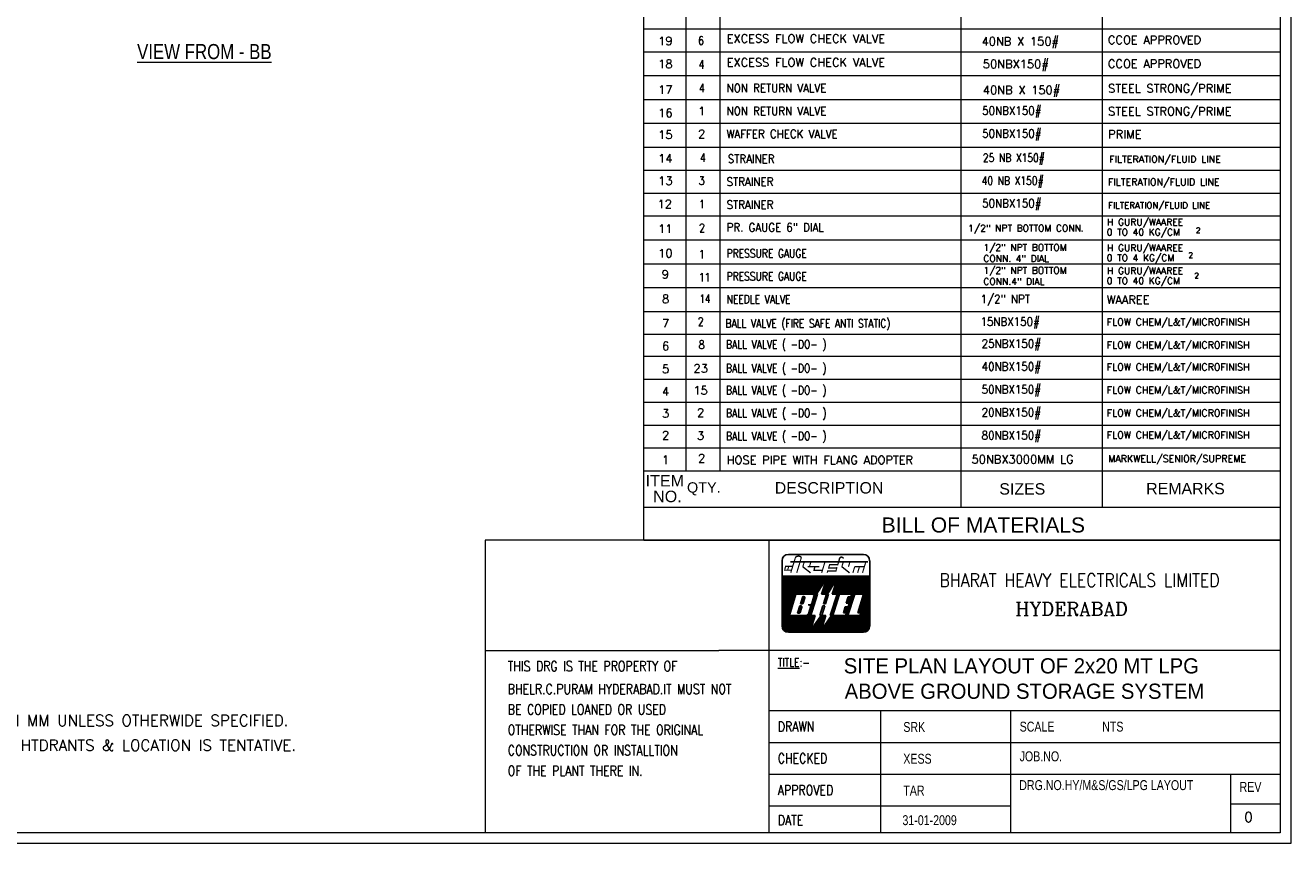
# Model space of a CAD drawing. Header units: millimetres. Extents: x 675887 to 845087, y 647781 to 767581.
# Tile 6 of 16: x 785846 to 845087, y 647781 to 686060. Entities that reach past the tile are written whole.
import ezdxf
from ezdxf.enums import TextEntityAlignment as Align

# ---------------------------------------------------------------- set-up
doc = ezdxf.new("R2010")
doc.units = ezdxf.units.MM
doc.header["$LTSCALE"] = 3500
doc.header["$MEASUREMENT"] = 0
for name, color, linetype in [('25', 6, 'Continuous'), ('35', 1, 'Continuous'), ('5', 3, 'Continuous')]:
    doc.layers.add(name, color=color, linetype=linetype)
doc.layers.add('dim', color=7, linetype='Continuous', lineweight=25)
doc.layers.add('text', color=3, linetype='Continuous', lineweight=25)
doc.styles.add('DIM', font='txt', dxfattribs={"width": 0.8})
doc.styles.add('L1', font='romans.shx')
doc.styles.add('RC', font='ROMANC')
doc.styles.add('RS', font='ROMANT.shx', dxfattribs={"width": 0.8, "height": 3, "bigfont": 'bigfont.shx'})
doc.styles.add('style1', font='ARIAL.TTF')

msp = doc.modelspace()

# ---------------------------------------------------------------- linework, layer by layer
msp.add_line((822534, 658952), (822534, 658952))
at = {"lineweight": 15}
for points in [[(845087, 647781), (675887, 647781), (675887, 767581), (845087, 767581)], [(844587, 648281), (676387, 648281), (676387, 767081), (844587, 767081)]]:
    msp.add_lwpolyline(points, close=True, dxfattribs=at)
at = {"layer": '25'}
for p, q in [((821273, 660153), (821320, 660296)), ((821273, 660009), (821367, 660296)), ((821273, 659849), (821419, 660296)), ((821273, 659690), (821470, 660296)), ((821273, 659531), (821522, 660296)), ((821273, 659372), (821574, 660296)), ((821273, 659212), (821625, 660296)), ((821273, 659053), (821677, 660296)), ((821273, 658894), (821729, 660296)), ((821273, 658735), (821781, 660296)), ((821273, 658575), (821832, 660296)), ((821273, 658416), (821884, 660296)), ((821273, 658257), (821936, 660296)), ((821273, 658098), (821988, 660296)), ((821274, 657941), (822039, 660296)), ((821296, 657850), (822091, 660296)), ((821329, 657792), (822143, 660296)), ((821918, 659444), (822195, 660296)), ((821969, 659444), (822246, 660296)), ((822021, 659444), (822298, 660296)), ((822073, 659444), (822350, 660296)), ((822125, 659444), (822402, 660296)), ((822176, 659444), (822453, 660296)), ((822228, 659444), (822505, 660296)), ((822272, 657669), (823126, 660296)), ((822280, 659444), (822557, 660296)), ((822332, 659444), (822609, 660296)), ((822383, 659444), (822660, 660296)), ((822435, 659444), (822712, 660296)), ((822487, 659444), (822764, 660296)), ((822539, 659444), (822815, 660296)), ((822590, 659444), (822867, 660296)), ((822642, 659444), (822919, 660296)), ((822694, 659444), (822971, 660296)), ((822740, 659427), (823022, 660296)), ((822772, 659365), (823074, 660296)), ((822913, 659481), (823178, 660296)), ((823021, 659656), (823229, 660296)), ((823130, 659831), (823281, 660296)), ((823159, 659444), (823436, 660296)), ((823211, 659444), (823488, 660296)), ((823221, 658997), (823643, 660296)), ((823238, 660005), (823333, 660296)), ((823263, 659444), (823540, 660296)), ((823315, 659444), (823592, 660296)), ((823347, 660180), (823385, 660296)), ((823359, 657669), (824212, 660296)), ((823439, 659510), (823695, 660296)), ((823550, 659692), (823747, 660296)), ((823564, 658460), (824161, 660296)), ((823625, 659444), (823902, 660296)), ((823661, 659874), (823799, 660296)), ((823677, 659444), (823954, 660296)), ((823729, 659444), (824006, 660296)), ((823772, 660056), (823850, 660296)), ((823780, 659444), (824057, 660296)), ((823832, 659444), (824109, 660296)), ((823987, 659444), (824264, 660296)), ((824032, 657669), (824885, 660296)), ((824039, 659444), (824316, 660296)), ((824083, 657669), (824937, 660296)), ((824091, 659444), (824368, 660296)), ((824143, 659444), (824419, 660296)), ((824194, 659444), (824471, 660296)), ((824246, 659444), (824523, 660296)), ((824274, 658574), (824833, 660296)), ((824298, 659444), (824575, 660296)), ((824350, 659444), (824626, 660296)), ((824401, 659444), (824678, 660296)), ((824453, 659444), (824730, 660296)), ((824505, 659444), (824782, 660296)), ((824712, 659444), (824989, 660296)), ((824763, 659444), (825040, 660296)), ((824815, 659444), (825092, 660296)), ((824843, 658574), (825377, 660216)), ((824867, 659444), (825144, 660296)), ((824895, 658574), (825373, 660046)), ((824919, 659444), (825196, 660296)), ((824970, 659444), (825247, 660296)), ((825022, 659444), (825299, 660296)), ((825074, 659444), (825351, 660296)), ((822324, 657669), (822901, 659444)), ((823274, 659001), (823418, 659444)), ((824704, 657669), (825377, 659739)), ((824756, 657669), (825377, 659580)), ((824808, 657669), (825377, 659420)), ((824946, 658574), (825377, 659898)), ((821367, 657749), (821873, 659306)), ((821994, 658565), (822103, 658899)), ((822046, 658565), (822155, 658899)), ((822098, 658567), (822201, 658882)), ((822137, 659005), (822246, 659339)), ((822189, 659005), (822297, 659339)), ((822242, 659008), (822342, 659318)), ((822580, 658936), (822586, 658953)), ((822613, 658877), (822650, 658990)), ((823047, 658460), (823189, 658899)), ((824170, 658574), (824265, 658864)), ((824222, 658574), (824316, 658864)), ((824319, 659031), (824413, 659321)), ((824371, 659031), (824465, 659321)), ((824859, 657669), (825377, 659261)), ((824911, 657669), (825377, 659102)), ((824963, 657669), (825377, 658943)), ((825015, 657669), (825377, 658783)), ((821408, 657717), (821650, 658460)), ((821452, 657693), (821701, 658460)), ((821499, 657678), (821753, 658460)), ((821548, 657670), (821805, 658460)), ((821600, 657669), (821857, 658460)), ((821651, 657669), (821908, 658460)), ((821703, 657669), (821960, 658460)), ((821755, 657669), (822012, 658460)), ((821807, 657669), (822064, 658460)), ((821858, 657669), (822115, 658460)), ((821910, 657669), (822167, 658460)), ((821962, 657669), (822219, 658460)), ((822014, 657669), (822271, 658460)), ((822065, 657669), (822322, 658460)), ((822117, 657669), (822374, 658460)), ((822169, 657669), (822426, 658461)), ((822221, 657669), (822489, 658494)), ((822376, 657669), (822633, 658460)), ((822428, 657669), (822685, 658460)), ((822479, 657669), (822736, 658460)), ((822531, 657669), (822788, 658460)), ((822738, 657669), (822904, 658180)), ((822790, 657669), (823000, 658317)), ((822841, 657669), (823096, 658454)), ((822893, 657669), (823150, 658460)), ((822945, 657669), (823202, 658460)), ((822997, 657669), (823254, 658460)), ((823048, 657669), (823305, 658460)), ((823255, 657669), (823438, 658232)), ((823307, 657669), (823538, 658378)), ((823411, 657669), (823668, 658460)), ((823462, 657669), (823719, 658460)), ((823514, 657669), (823771, 658460)), ((823566, 657669), (823823, 658460)), ((823618, 657669), (823875, 658460)), ((823669, 657669), (823926, 658460)), ((823721, 657669), (823978, 658460)), ((823773, 657669), (824030, 658460)), ((823825, 657669), (824081, 658460)), ((823876, 657669), (824133, 658460)), ((823928, 657669), (824185, 658460)), ((823980, 657669), (824237, 658460)), ((824135, 657669), (824392, 658459)), ((824187, 657669), (824443, 658459)), ((824238, 657669), (824495, 658458)), ((824290, 657669), (824546, 658457)), ((824342, 657669), (824598, 658456)), ((824394, 657669), (824649, 658455)), ((824445, 657669), (824701, 658455)), ((824497, 657669), (824752, 658454)), ((824549, 657669), (824804, 658453)), ((824601, 657669), (824855, 658452)), ((824652, 657669), (824907, 658452)), ((825066, 657669), (825377, 658624)), ((825119, 657672), (825377, 658465)), ((825175, 657684), (825377, 658306)), ((822583, 657669), (822616, 657770)), ((822635, 657669), (822712, 657907)), ((822686, 657669), (822808, 658044)), ((823100, 657669), (823141, 657794)), ((823152, 657669), (823240, 657940)), ((823204, 657669), (823339, 658086)), ((825236, 657713), (825377, 658146)), ((825308, 657775), (825377, 657987))]:
    msp.add_line(p, q, dxfattribs=at)
at = {"layer": '35'}
for p, q in [((823364, 660209), (822890, 659444)), ((823118, 659444), (823364, 660209)), ((823865, 660209), (823400, 659444)), ((823619, 659444), (823865, 660209)), ((821616, 658460), (821915, 659444)), ((821915, 659444), (822690, 659444)), ((822618, 658460), (822934, 659444)), ((822934, 659444), (822890, 659444)), ((823347, 659444), (823118, 659444)), ((823356, 659444), (823212, 658997)), ((823309, 658997), (823452, 659444)), ((823452, 659444), (823391, 659444)), ((823848, 659444), (823531, 658460)), ((823848, 659444), (823619, 659444)), ((823646, 658460), (823962, 659444)), ((823962, 659444), (824524, 659444)), ((824357, 658460), (824674, 659444)), ((824524, 659444), (824489, 659321)), ((824674, 659444), (825095, 659444)), ((825095, 659444), (824823, 658574)), ((821994, 658565), (822099, 658897)), ((822099, 658899), (822167, 658899)), ((822206, 658846), (822126, 658594)), ((822131, 658997), (822240, 659339)), ((822134, 659005), (822227, 659005)), ((822240, 659339), (822307, 659339)), ((822346, 659285), (822266, 659033)), ((822495, 658952), (822572, 658952)), ((822610, 658845), (822508, 658528)), ((822768, 659337), (822666, 659020)), ((823180, 658899), (823039, 658460)), ((823136, 658460), (823277, 658899)), ((823180, 658899), (823277, 658899)), ((823215, 658996), (823312, 659005)), ((824234, 658864), (824146, 658574)), ((824366, 658864), (824234, 658864)), ((824366, 659321), (824278, 659031)), ((824278, 659031), (824419, 659031)), ((824489, 659321), (824366, 659321)), ((824419, 659031), (824366, 658864)), ((822414, 658460), (821616, 658460)), ((822087, 658565), (821994, 658565)), ((822828, 658460), (822600, 657748)), ((822600, 657748), (823101, 658460)), ((822609, 658460), (822828, 658460)), ((823039, 658460), (823092, 658460)), ((823329, 658460), (823110, 657748)), ((823110, 657748), (823593, 658460)), ((823136, 658460), (823329, 658460)), ((823531, 658460), (823584, 658460)), ((824252, 658460), (823646, 658460)), ((824146, 658574), (824287, 658574)), ((824287, 658574), (824252, 658460)), ((824920, 658451), (824357, 658460)), ((824823, 658574), (824955, 658574)), ((824955, 658574), (824920, 658451))]:
    msp.add_line(p, q, dxfattribs=at)
for centre, radius, start, end in [((822690, 659362), 82, 342.1774, 90), ((822167, 658858), 41, 342.35991, 90), ((822227, 659046), 41, 270, 342.35991), ((822307, 659298), 41, 342.35991, 90), ((822531, 658870), 82, 342.1774, 90), ((822572, 659050), 98.4, 270, 342.1774), ((822087, 658606), 41, 270, 342.35991), ((822414, 658558), 98.4, 270, 342.1774)]:
    msp.add_arc(centre, radius, start, end, dxfattribs=at)
at = {"layer": '5'}
for p, q in [((825081, 661314), (821569, 661314)), ((821273, 657964), (821273, 661018)), ((825377, 661018), (825377, 657964)), ((821273, 660296), (825377, 660296)), ((825081, 657669), (821569, 657669))]:
    msp.add_line(p, q, dxfattribs=at)
for points, const_width in [([(821901, 661169), (821681, 660451)], 52.5), ([(822180, 661169), (821961, 660451)], 52.5), ([(821773, 660754), (821438, 660754), (821398, 660579), (821704, 660579)], 52.5), ([(821593, 660754), (821539, 660597)], 52.5), ([(821662, 660965), (825302, 660965)], 65.6), ([(822245, 660735), (822610, 660446)], 65.6), ([(822315, 660965), (822245, 660735)], 52.5), ([(822469, 660735), (823025, 660735)], 65.6), ([(822625, 660965), (822555, 660735)], 52.5), ([(822808, 660735), (822773, 660569), (823148, 660569)], 65.6), ([(823285, 660965), (823128, 660451)], 52.5), ([(823421, 660566), (823385, 660451)], 52.5), ([(823413, 660531), (823802, 660531)], 65.6), ([(823511, 660862), (823445, 660648)], 52.5), ([(823461, 660675), (823829, 660675)], 65.6), ([(823510, 660829), (823871, 660829)], 65.6), ([(823848, 660714), (823783, 660500)], 52.5), ([(823925, 660965), (823873, 660795)], 52.5), ([(824073, 660735), (824438, 660446)], 65.6), ([(824143, 660965), (824073, 660735)], 52.5), ([(824454, 660965), (824384, 660735)], 52.5), ([(824677, 660739), (824589, 660451)], 52.5), ([(824677, 660739), (825123, 660742)], 65.6), ([(824900, 660740), (824811, 660451)], 52.5), ([(825198, 660965), (825041, 660451)], 52.5)]:
    msp.add_lwpolyline(points, dxfattribs=dict(at, const_width=const_width))
at = {"layer": '5', "const_width": 65.6}
for points in [[(822180, 661169, 0.449366), (821901, 661169, 2.225356)], [(823925, 660965), (823965, 661115, -0.768888), (824147, 661115, 0.073699)]]:
    msp.add_lwpolyline(points, format="xyb", dxfattribs=at)
at = {"layer": '5'}
for centre, start, end in [((821569, 661018), 90, 180), ((825081, 661018), 0, 90), ((821569, 657964), 180, 270), ((825081, 657964), 270, 0)]:
    msp.add_arc(centre, 295, start, end, dxfattribs=at)
at = {"layer": 'dim', "color": 0, "lineweight": 15}
for p, q in [((814806, 661970), (814806, 727249)), ((816776, 727250), (816776, 665217)), ((818367, 727250), (818367, 665217)), ((829640, 727249), (829640, 663521)), ((836257, 727250), (836257, 663521)), ((814806, 685898), (844587, 685898)), ((814806, 684826), (844587, 684826)), ((814806, 684826), (844587, 684826)), ((814806, 683709), (844587, 683709)), ((814806, 682593), (844587, 682593)), ((814806, 681477), (844587, 681477)), ((814806, 680360), (844587, 680360)), ((814806, 679288), (844587, 679288)), ((814806, 678216), (844587, 678216)), ((814806, 677144), (844587, 677144)), ((814806, 677144), (844587, 677144)), ((814806, 676027), (844587, 676027)), ((814806, 674911), (844587, 674911)), ((814806, 673795), (844587, 673795)), ((814806, 672678), (844587, 672678)), ((814806, 671606), (844587, 671606)), ((814806, 670578), (844587, 670578)), ((814806, 669506), (844587, 669506)), ((814806, 668434), (844587, 668434)), ((814806, 667361), (844587, 667361)), ((814806, 666289), (844587, 666289)), ((814806, 665217), (844587, 665217)), ((814806, 663521), (844587, 663521)), ((807381, 661970), (807381, 648281)), ((844587, 661970), (807381, 661970)), ((814806, 661970), (844587, 661970)), ((820649, 661970), (820649, 648281)), ((807381, 656821), (818311, 656821)), ((844587, 656821), (818311, 656821)), ((844587, 653990), (820649, 653990)), ((825888, 653990), (825888, 648281)), ((831963, 653990), (831963, 648281)), ((844587, 652503), (820649, 652503)), ((844587, 651016), (820649, 651016)), ((842264, 651016), (842264, 648281)), ((831963, 649529), (820649, 649529)), ((842264, 649648), (844587, 649648))]:
    msp.add_line(p, q, dxfattribs=at)

# ---------------------------------------------------------------- texts
at = {"layer": '5', "style": 'RC', "width": 0.85}
msp.add_text('BHARAT HEAVY ELECTRICALS LIMITED', height=632.81, dxfattribs=at).set_placement((835202, 659790), align=Align.CENTER)
at = {"layer": '5', "style": 'RC'}
msp.add_text('HYDERABAD', height=632.8, dxfattribs=at).set_placement((834830, 658448), align=Align.CENTER)
at = {"layer": 'text', "color": 0, "lineweight": 15}
for s, height, style, p in [('19', 391.6, 'L1', (815474, 685133)), ('EXCESS FLOW CHECK VALVE', 391.55, 'L1', (818679, 685246)), ('40NB X 150#', 391.55, 'L1', (830617, 685116)), ('CCOE APPROVED', 391.55, 'L1', (836529, 685184)), ('18', 391.6, 'L1', (815474, 684059)), ('EXCESS FLOW CHECK VALVE', 391.55, 'L1', (818679, 684130)), ('50NBX150#', 391.6, 'L1', (830674, 684054)), ('CCOE APPROVED', 391.55, 'L1', (836529, 684068)), ('17', 391.6, 'L1', (815474, 682856)), ('40NB X 150#', 391.55, 'L1', (830674, 682839)), ('STEEL STRONG/PRIME', 391.55, 'L1', (836543, 682914)), ('16', 391.6, 'L1', (815474, 681768)), ('1', 392, 'L1', (817346, 681854)), ('STEEL STRONG/PRIME', 391.55, 'L1', (836543, 681842)), ('15', 391.6, 'L1', (815474, 680747)), ('2', 392, 'L1', (817346, 680781)), ('PRIME', 391.6, 'L1', (836543, 680769)), ('14', 391.6, 'L1', (815474, 679638)), ('FILTERATION/FLUID LINE', 325, 'L1', (836592, 679637)), ('13', 391.6, 'L1', (815474, 678591)), ('FILTERATION/FLUID LINE', 325, 'L1', (836535, 678565)), ('12', 391.6, 'L1', (815448, 677505)), ('FILTERATION/FLUID LINE', 297.58, 'L1', (836535, 677493)), ('11', 391.6, 'L1', (815474, 676350)), ('1/2" NPT BOTTOM CONN.', 313.24, 'L1', (829987, 676416)), ('0 TO 40 KG/CM', 313.24, 'L1', (836477, 676230)), ('H GURU/WAAREE', 313.24, 'L1', (836493, 676697)), ('2', 251, 'L1', (840649, 676347)), ('10', 391.6, 'L1', (815474, 675205)), ('1/2" NPT BOTTOM', 313.24, 'L1', (830699, 675514)), ('0 TO 4 KG/CM', 313.24, 'L1', (836477, 675025)), ('H GURU/WAAREE', 313.24, 'L1', (836493, 675493)), ('2', 251, 'L1', (840300, 675190)), ('CONN. 4" DIAL', 313.24, 'L1', (830699, 674992)), ('1/2" NPT BOTTOM', 313.24, 'L1', (830699, 674442)), ('H GURU/WAAREE', 313.24, 'L1', (836493, 674420)), ('9', 392, 'L1', (815637, 674216)), ('CONN.4" DIAL', 313.24, 'L1', (830699, 673920)), ('0 TO 40 KG/CM', 313.24, 'L1', (836477, 673953)), ('2', 251, 'L1', (840576, 674227)), ('8', 392, 'L1', (815653, 673067)), ('WAAREE', 391.6, 'L1', (836478, 673026)), ('7', 392, 'L1', (815653, 671930)), ('FLOW CHEM/L&T/MICROFINISH', 325, 'L1', (836478, 672014)), ('6', 392, 'L1', (815653, 670862)), ('FLOW CHEM/L&T/MICROFINISH', 325, 'L1', (836478, 670942)), ('5 ', 391.6, 'L1', (815653, 669790)), ('23', 391.6, 'L1', (817130, 669816)), ('FLOW CHEM/L&T/MICROFINISH', 325, 'L1', (836478, 669914)), ('4', 392, 'L1', (815653, 668746)), ('15', 391.6, 'L1', (817124, 668788)), ('FLOW CHEM/L&T/MICROFINISH', 325, 'L1', (836478, 668842)), ('3 ', 391.6, 'L1', (815653, 667708)), ('2', 392, 'L1', (817291, 667743)), ('FLOW CHEM/L&T/MICROFINISH', 325, 'L1', (836478, 667770)), ('2', 392, 'L1', (815653, 666684)), ('3', 392, 'L1', (817291, 666671)), ('FLOW CHEM/L&T/MICROFINISH', 325, 'L1', (836478, 666741)), ('1', 392, 'L1', (815653, 665539)), ('2 ', 391.6, 'L1', (817342, 665613)), ('HOSE PIPE WITH FLANG ADOPTER', 391.55, 'L1', (818681, 665532)), ('50NBX3000MM LG', 391.55, 'L1', (830147, 665565)), ('MARKWELL/SENIOR/SUPREME', 325, 'L1', (836543, 665623)), ('ITEM', 537.2, 'style1', (814889, 664489)), ('QTY.', 483.5, 'style1', (816825, 664202)), ('DESCRIPTION', 532.8, 'style1', (820932, 664159)), ('NO.', 537.2, 'style1', (815240, 663755)), ('SIZES', 532.8, 'style1', (831447, 664110)), ('REMARKS', 532.8, 'style1', (838321, 664124)), ('BILL OF MATERIALS', 704.77, 'style1', (825939, 662336)), ('SITE PLAN LAYOUT OF 2x20 MT LPG', 710.42, 'DIM', (824162, 655743)), ('ABOVE GROUND STORAGE SYSTEM', 710.42, 'DIM', (824205, 654556)), ('1.0  ALL DIMENSION IN MM UNLESS OTHERWIDE SPECIFIED.', 516.85, 'L1', (777544, 653284)), ('2.0  NUMBER OF FIRE HTDRANTS & LOCATION IS TENTATIVE.', 516.85, 'L1', (777544, 652127)), ('0', 464, 'RS', (842913, 648792))]:
    msp.add_text(s, height=height, dxfattribs=dict(at, style=style)).set_placement(p)
for s, height, style, width, p in [('6', 392, 'L1', 0.8, (817345, 685150)), ('4', 392, 'L1', 0.8, (817374, 684031)), ('4', 392, 'L1', 0.8, (817392, 682927)), ('NON RETURN VALVE ', 391.55, 'L1', 0.9, (818681, 682929)), ('NON RETURN VALVE ', 391.55, 'L1', 0.9, (818681, 681857)), ('50NBX150#', 391.6, 'L1', 0.9, (830642, 681875)), ('WAFFER CHECK VALVE', 391.55, 'L1', 0.9, (818681, 680784)), ('50NBX150#', 391.6, 'L1', 0.9, (830642, 680803)), ('4', 392, 'L1', 0.8, (817433, 679673)), ('STRAINER ', 391.6, 'L1', 0.9, (818734, 679619)), ('25 NB X150#', 391.55, 'L1', 0.8, (830675, 679668)), ('3', 392, 'L1', 0.8, (817376, 678601)), ('STRAINER ', 391.6, 'L1', 0.9, (818677, 678546)), ('40 NB X150#', 391.55, 'L1', 0.8, (830618, 678596)), ('1', 392, 'L1', 0.8, (817393, 677502)), ('STRAINER ', 391.6, 'L1', 0.9, (818677, 677474)), ('50NBX150#', 391.6, 'L1', 0.9, (830642, 677542)), ('2', 392, 'L1', 0.8, (817393, 676389)), ('PR. GAUGE 6" DIAL', 391.55, 'L1', 0.9, (818681, 676413)), ('1', 392, 'L1', 0.8, (817379, 675154)), ('PRESSURE GAUGE', 391.54, 'L1', 0.8, (818677, 675198)), ('11', 391.6, 'L1', 0.8, (817379, 674082)), ('PRESSURE GAUGE', 391.54, 'L1', 0.8, (818677, 674126)), ('14', 391.6, 'L1', 0.75, (817416, 673077)), ('NEEDLE VALVE', 391.54, 'L1', 0.8, (818677, 673054)), ('1/2" NPT', 391.6, 'L1', 0.9, (830569, 673063)), ('2', 392, 'L1', 0.8, (817333, 672001)), ('15NBX150#', 391.6, 'L1', 0.9, (830563, 672005)), ('BALL VALVE (FIRE SAFE ANTI STATIC)', 391.54, 'L1', 0.8, (818624, 671924)), ('8', 392, 'L1', 0.8, (817376, 670929)), ('BALL VALVE ( -DO- )', 391.54, 'L1', 0.8, (818652, 670944)), ('25NBX150#', 391.6, 'L1', 0.9, (830620, 670977)), ('BALL VALVE ( -DO- )', 391.54, 'L1', 0.8, (818652, 669828)), ('40NBX150#', 391.6, 'L1', 0.9, (830620, 669905)), ('BALL VALVE ( -DO- )', 391.54, 'L1', 0.8, (818652, 668799)), ('50NBX150#', 391.6, 'L1', 0.9, (830620, 668832)), ('BALL VALVE ( -DO- )', 391.54, 'L1', 0.8, (818652, 667727)), ('20NBX150#', 391.6, 'L1', 0.9, (830620, 667760)), ('BALL VALVE ( -DO- )', 391.54, 'L1', 0.8, (818652, 666655)), ('80NBX150#', 391.6, 'L1', 0.9, (830620, 666688)), ('%%uTITLE%%u:-', 391.54, 'L1', 0.8, (821072, 656062)), ('THIS DRG IS THE PROPERTY OF', 469.84, 'L1', 0.8, (808432, 655849)), ('BHELR.C.PURAM HYDERABAD.IT MUST NOT', 469.84, 'L1', 0.8, (808432, 654779)), ('BE COPIED LOANED OR USED', 469.84, 'L1', 0.8, (808432, 653823)), ('DRAWN', 469.8, 'L1', 0.8, (821076, 653024)), ('SRK', 464.7, 'DIM', 0.8, (826951, 653007)), ('SCALE     ', 464.7, 'DIM', 0.8, (832398, 653024)), ('NTS', 464.7, 'DIM', 0.8, (836262, 653024)), ('OTHERWISE THAN FOR THE ORIGINAL', 469.84, 'L1', 0.8, (808432, 652867)), ('CONSTRUCTION OR INSTALLTION', 469.84, 'L1', 0.8, (808432, 651912)), ('CHECKED', 469.8, 'L1', 0.8, (821076, 651537)), ('XESS', 464.7, 'DIM', 0.8, (826951, 651520)), ('JOB.NO.', 464.7, 'DIM', 0.8, (832398, 651634)), ('OF THE PLANT THERE IN.', 469.84, 'L1', 0.8, (808432, 650956)), ('APPROVED', 469.8, 'L1', 0.8, (821076, 650050)), ('TAR', 464.7, 'DIM', 0.8, (826951, 650033)), ('DRG.NO.HY/M&S/GS/LPG LAYOUT', 464.69, 'DIM', 0.8, (832380, 650287)), ('REV', 464.7, 'DIM', 0.8, (842695, 650202)), ('DATE', 469.8, 'L1', 0.8, (821076, 648647)), ('31-01-2009', 464.7, 'DIM', 0.8, (826911, 648647))]:
    msp.add_text(s, height=height, dxfattribs=dict(at, style=style, width=width)).set_placement(p)
at = {"layer": 'text', "color": 3, "lineweight": 15, "style": 'style1', "width": 0.8}
msp.add_text('%%uVIEW FROM - BB', height=704.17, dxfattribs=at).set_placement((791080, 684481))

doc.saveas('drawing.dxf')
